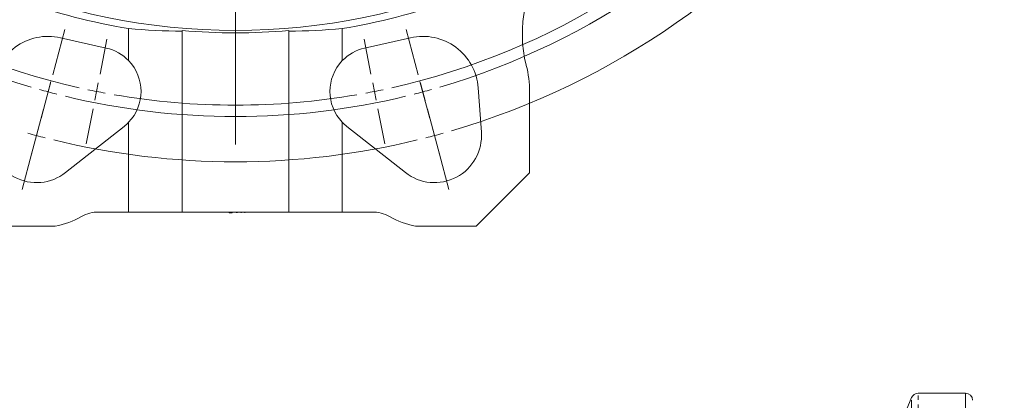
# Model space of a CAD drawing. Header units: millimetres. Extents: x -420 to 405, y 84 to 1018.
# Tile 7 of 19: x -264 to 12, y 296 to 403. Entities that reach past the tile are written whole.
import ezdxf

# ---------------------------------------------------------------- set-up
doc = ezdxf.new("R2010")
doc.units = ezdxf.units.MM
doc.linetypes.add('PHANTOM', pattern=[12.7, 6.35, -1.27, 1.27, -1.27, 1.27, -1.27])

# ---------------------------------------------------------------- blocks, each defined once
blk = doc.blocks.new('SW_CENTERMARKSYMBOL_4')
at = {"color": 0, "linetype": 'Continuous', "lineweight": 0}
for p, q in [((55.88, -213.54), (55.88, -419.59)), ((4.58, -399.99), (7.97, -387.34)), ((107.18, -399.99), (103.79, -387.34)), ((17.84, -399.8), (19.79, -389.99)), ((93.92, -399.8), (91.97, -389.99)), ((1.29, -412.26), (4.06, -401.92)), ((3.29, -404.82), (3.93, -402.4)), ((16.86, -404.7), (17.35, -402.25)), ((94.9, -404.7), (94.41, -402.25)), ((110.46, -412.26), (107.69, -401.92)), ((108.47, -404.82), (107.82, -402.4)), ((3.29, -404.82), (2.64, -407.23)), ((16.86, -404.7), (16.37, -407.15)), ((94.9, -404.7), (95.38, -407.15)), ((108.47, -404.82), (109.12, -407.23)), ((1.99, -409.65), (-1.4, -422.3)), ((15.89, -409.6), (13.93, -419.41)), ((95.87, -409.6), (97.82, -419.41)), ((109.77, -409.65), (113.16, -422.3)), ((0, -417.09), (0.65, -414.67)), ((111.76, -417.09), (111.11, -414.67)), ((0, -417.09), (-0.65, -419.5)), ((111.76, -417.09), (112.41, -419.5)), ((-1.29, -421.92), (-4.06, -432.25)), ((113.05, -421.92), (115.82, -432.25))]:
    blk.add_line(p, q, dxfattribs=at)
for radius, start, end in [(215.9, 286.3269, 73.6731), (203.2, 106.4098, 253.5902), (200, 102.6824, 257.3176), (200, 282.6824, 77.3176), (203.2, 286.4098, 73.5902), (203.2, 254.2951, 255), (203.2, 255, 255.7049), (203.2, 256.4098, 283.5902), (200, 258.0338, 258.75), (200, 258.75, 259.4662), (200, 260.1824, 279.8176), (200, 280.5338, 281.25), (200, 281.25, 281.9662), (203.2, 284.2951, 285), (203.2, 285, 285.7049), (215.9, 254.3365, 255), (215.9, 255, 255.6635), (215.9, 284.3365, 285), (215.9, 285, 285.6635), (215.9, 256.3269, 283.6731)]:
    blk.add_arc((55.88, -208.54), radius, start, end, dxfattribs=at)

msp = doc.modelspace()

# ---------------------------------------------------------------- linework, layer by layer
at = {"color": 7, "linetype": 'Continuous', "lineweight": 15}
for p, q in [((-233.74, 391.56), (-233.74, 400.55)), ((-218.74, 349.06), (-218.74, 399.99)), ((-188.74, 399.99), (-188.74, 349.06)), ((-173.74, 400.55), (-173.74, 391.56)), ((-252.9, 398), (-240.01, 395.1)), ((-167.47, 395.1), (-154.58, 398)), ((-135.59, 383.9), (-134.7, 371.46)), ((-121.15, 360.06), (-121.15, 382.78)), ((-233.74, 349.06), (-233.74, 374.25)), ((-173.74, 374.25), (-173.74, 349.06)), ((-235.03, 373.08), (-251.45, 360.14)), ((-156.03, 360.14), (-172.46, 373.08)), ((-136.15, 345.06), (-121.15, 360.06)), ((-242.11, 349.06), (-233.74, 349.06)), ((-233.74, 349.06), (-218.74, 349.06)), ((-188.74, 349.06), (-218.74, 349.06)), ((-205.55, 348.86), (-205.55, 349.06)), ((-205.55, 348.86), (-205.34, 348.86)), ((-205.34, 348.86), (-205.34, 349.06)), ((-205.34, 348.86), (-204.69, 348.86)), ((-204.69, 348.86), (-204.69, 349.06)), ((-203.46, 348.86), (-203.46, 349.06)), ((-203.46, 348.86), (-203.45, 348.86)), ((-203.28, 348.86), (-203.28, 349.06)), ((-202.11, 348.86), (-202.11, 349.06)), ((-201.08, 348.86), (-201.08, 349.06)), ((-173.74, 349.06), (-188.74, 349.06)), ((-173.74, 349.06), (-165.37, 349.06)), ((-271.33, 345.06), (-254.33, 345.06)), ((-153.15, 345.06), (-136.15, 345.06)), ((-13.88, 296.97), (-17.74, 287.7)), ((1.26, 298.2), (-12.03, 298.2))]:
    msp.add_line(p, q, dxfattribs=at)
at = {"color": 8, "linetype": 'PHANTOM', "lineweight": 0}
for p, q in [((-13.88, 99.43), (-13.88, 296.97)), ((-12.03, 98.2), (-12.03, 298.2)), ((1.26, 298.2), (1.26, 98.2))]:
    msp.add_line(p, q, dxfattribs=at)
at = {"color": 7, "linetype": 'Continuous', "lineweight": 15}
msp.add_circle((-203.74, 579.06), 179, dxfattribs=at)
for centre, radius, start, end in [((-203.74, 579.06), 181.02, 240.7274, 260.4603), ((-203.74, 579.06), 181.02, 279.5397, 299.2726), ((-88.19, 398.94), 35, 140.5902, 194.391), ((-256.33, 382.78), 15.6, 77.3015, 175.8931), ((-203.74, 579.06), 179.69, 265.2116, 274.7884), ((-151.15, 382.78), 15.6, 4.1069, 102.6985), ((-242.76, 382.9), 12.5, 43.8261, 77.3015), ((-164.72, 382.9), 12.5, 102.6985, 136.1739), ((-242.76, 382.9), 12.5, 316.1739, 43.8261), ((-164.72, 382.9), 12.5, 136.1739, 223.8261), ((-151.15, 382.78), 30, 360, 14.391), ((-242.76, 382.9), 12.5, 308.219, 316.1739), ((-164.72, 382.9), 12.5, 223.8261, 231.781), ((-259.62, 370.51), 13.2, 175.8931, 308.219), ((-147.86, 370.51), 13.2, 231.781, 4.1069), ((-242.11, 339.06), 10, 90, 119.0973), ((-165.37, 339.06), 10, 60.9027, 90), ((-259.62, 370.51), 26, 281.7345, 299.0973), ((-147.86, 370.51), 26, 240.9027, 258.2655), ((-12.03, 296.2), 2, 90, 157.3854), ((1.26, 296.2), 2, 0, 90)]:
    msp.add_arc(centre, radius, start, end, dxfattribs=at)
for centre, start_param, end_param in [((-217.82, 579.06), 4.623703, 4.707259), ((-189.66, 579.06), 4.717519, 4.801075)]:
    msp.add_ellipse(centre, major_axis=(179.77, 0), ratio=0.996929, start_param=start_param, end_param=end_param, dxfattribs=at)

# ---------------------------------------------------------------- block references
at = {"color": 7, "linetype": 'Continuous', "lineweight": 0}
msp.add_blockref('SW_CENTERMARKSYMBOL_4', (-259.62, 787.6), dxfattribs=at)

doc.saveas('drawing.dxf')
